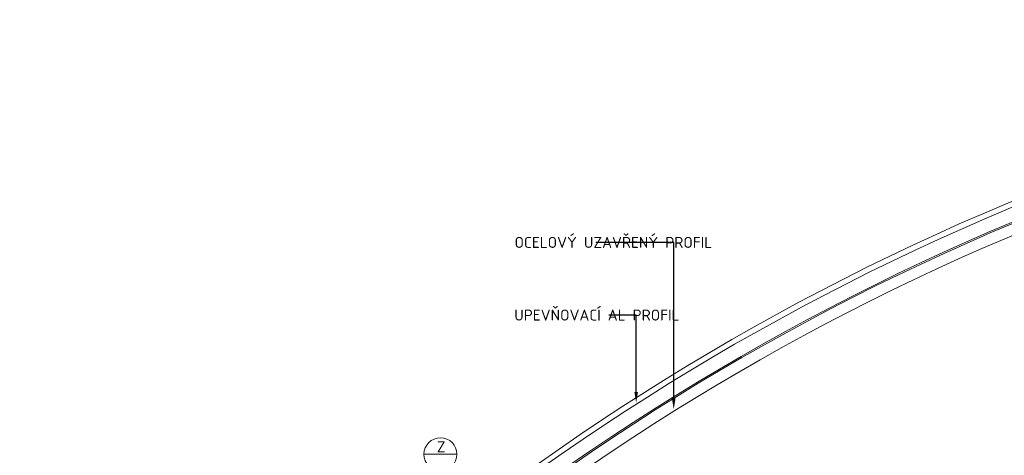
# Model space of a CAD drawing. Header units: millimetres. Extents: x -385852 to 238709, y -99680 to 201840.
# Tile 172 of 176: x 37914 to 39705, y -49700 to -48908. Entities that reach past the tile are written whole.
import ezdxf
from ezdxf import colors
from ezdxf.entities.mleader import LeaderData, LeaderLine
from ezdxf.math import Vec2, Vec3

# ---------------------------------------------------------------- set-up
doc = ezdxf.new("R2010")
doc.units = ezdxf.units.MM
for name, color, linetype in [('_____detaily', 1, 'Continuous'), ('_____detaily @ 10', 1, 'Continuous'), ('_____detaily @ 10 VP1', 1, 'Continuous'), ('_____detaily @ 10 VP2', 1, 'Continuous'), ('_____detaily @ 10 VP3', 1, 'Continuous'), ('_____detaily @ 10 VP4', 1, 'Continuous'), ('_____detaily @ 10 VP5', 1, 'Continuous'), ('_____detaily @ 10 VP6', 1, 'Continuous'), ('_____detaily @ 10 VPModel', 1, 'Continuous'), ('_____detaily @ 200', 1, 'Continuous')]:
    doc.layers.add(name, color=color, linetype=linetype)
doc.layers.add('A99_N_kce-rez-sil', color=6, linetype='Continuous', lineweight=20)
doc.styles.add('A99_kota', font='isocpeur.ttf', dxfattribs={"height": 2})
doc.styles.add('A99_popis', font='isocpeur.ttf')
doc.styles.get("Standard").update_dxf_attribs({"font": 'isocpeur.ttf', "height": 20})

# ---------------------------------------------------------------- blocks, each defined once
blk = doc.blocks.new('*U318')
at = {"layer": '_____detaily @ 10 VP1', "color": 5, "linetype": 'Continuous', "lineweight": 5, "insert": (38672.4, -49675.1), "char_height": 20, "width": 20.141, "attachment_point": 1, "style": 'A99_kota'}
blk.add_mtext('Z', dxfattribs=at)
at = {"layer": '_____detaily @ 10 VP2', "color": 5, "linetype": 'Continuous', "lineweight": 5, "insert": (38672.4, -49675.1), "char_height": 20, "width": 20.141, "attachment_point": 1, "style": 'A99_kota'}
blk.add_mtext('Z', dxfattribs=at)
at = {"layer": '_____detaily @ 10 VP3', "color": 5, "linetype": 'Continuous', "lineweight": 5, "insert": (38672.4, -49675.1), "char_height": 20, "width": 20.141, "attachment_point": 1, "style": 'A99_kota'}
blk.add_mtext('Z', dxfattribs=at)
at = {"layer": '_____detaily @ 10 VP4', "color": 5, "linetype": 'Continuous', "lineweight": 5, "insert": (38672.4, -49675.1), "char_height": 20, "width": 20.141, "attachment_point": 1, "style": 'A99_kota'}
blk.add_mtext('Z', dxfattribs=at)
at = {"layer": '_____detaily @ 10 VP5', "color": 5, "linetype": 'Continuous', "lineweight": 5, "insert": (38672.4, -49675.1), "char_height": 20, "width": 20.141, "attachment_point": 1, "style": 'A99_kota'}
blk.add_mtext('Z', dxfattribs=at)
at = {"layer": '_____detaily @ 10 VP6', "color": 5, "linetype": 'Continuous', "lineweight": 5, "insert": (38672.4, -49675.1), "char_height": 20, "width": 20.141, "attachment_point": 1, "style": 'A99_kota'}
blk.add_mtext('Z', dxfattribs=at)
at = {"layer": '_____detaily @ 10 VPModel', "color": 5, "linetype": 'Continuous', "lineweight": 5, "insert": (38672.4, -49675.1), "char_height": 20, "attachment_point": 1, "style": 'A99_kota'}
blk.add_mtext_dynamic_manual_height_columns('Z', width=20.141, gutter_width=100, heights=[0], dxfattribs=at)

msp = doc.modelspace()

# ---------------------------------------------------------------- linework, layer by layer
at = {"layer": '_____detaily', "color": 5, "lineweight": 5}
msp.add_lwpolyline([(38649, -49698.5), (38709, -49698.5)], dxfattribs=at)
msp.add_circle((38679, -49698.5), 30, dxfattribs=at)
at = {"layer": '_____detaily', "linetype": 'Continuous', "lineweight": 5}
for radius, start, end in [(4412.5, 93.36885819, 132.09209164), (4355, 93.41145408, 131.56923563)]:
    msp.add_arc((41413, -53312.5), radius, start, end, dxfattribs=at)
at = {"layer": 'A99_N_kce-rez-sil', "color": 1, "linetype": 'Continuous', "lineweight": 15}
for radius, start, end in [(4402.5, 93.37652356, 132.09209164), (4377.5, 93.39584054, 132.09397139), (4375, 93.39584054, 132.09397139)]:
    msp.add_arc((41413, -53312.5), radius, start, end, dxfattribs=at)

# ---------------------------------------------------------------- block references
at = {"layer": '_____detaily', "color": 4, "linetype": 'Continuous', "lineweight": 5}
msp.add_blockref('*U318', (0, 0), dxfattribs=at)

# ---------------------------------------------------------------- leaders
at = {"layer": '_____detaily @ 10', "lineweight": 5}
ml = msp.add_multileader_mtext('Standard', dxfattribs=at)
ml.set_content('\\A1;{\\C256;OCELOVÝ UZAVŘENÝ PROFIL}', color=1, style='A99_popis')
ml.set_leader_properties(color=256, linetype='ByLayer', lineweight=-1)
ml.build(insert=Vec2(0, 0))
ml.multileader.update_dxf_attribs({"dogleg_length": 5, "arrow_head_size": 20, "scale": 10})
ctx = ml.context
ctx.base_point, ctx.scale, ctx.char_height, ctx.arrow_head_size, ctx.landing_gap_size, ctx.plane_origin = Vec3(38793.73291, -49312.99025), 10, 20, 20, 20, Vec3(37238.48195, -51448.60233)
notes = []
notes.append((ctx, [(1, (1, 1, 0), (39103.34593, -49312.99025), (-1, 0), 141.61303, [(0, [(39103.34593, -49616.86133)], 0, [])])]))
ctx.mtext.insert, ctx.mtext.width, ctx.mtext.flow_direction = Vec3(38813.73291, -49302.99025), 194.1727474, 5
ml = msp.add_multileader_mtext('Standard', dxfattribs=at)
ml.set_content('\\A1;{\\C256;UPEVŇOVACÍ AL PROFIL}', color=1, style='A99_popis')
ml.set_leader_properties(color=256, linetype='ByLayer', lineweight=-1)
ml.build(insert=Vec2(0, 0))
ml.multileader.update_dxf_attribs({"dogleg_length": 5, "arrow_head_size": 20, "scale": 10})
ctx = ml.context
ctx.base_point, ctx.scale, ctx.char_height, ctx.arrow_head_size, ctx.landing_gap_size, ctx.plane_origin = Vec3(38793.3145, -49445.22528), 10, 20, 20, 20, Vec3(36995.3145, -51190.27793)
notes.append((ctx, [(1, (1, 1, 0), (39035.3145, -49445.22528), (-1, 0), 50, [(0, [(39035, -49605)], 0, [])])]))
ctx.mtext.insert, ctx.mtext.width, ctx.mtext.flow_direction = Vec3(38813.3145, -49435.2177), 194.1727474, 5
at = {"layer": '_____detaily @ 200', "linetype": 'Continuous'}
ml = msp.add_multileader_mtext('Standard', dxfattribs=at)
ml.set_content('TEPELNÁ IZOLACE', color=256)
ml.set_leader_properties()
ml.build(insert=Vec2(0, 0))
ml.multileader.update_dxf_attribs({"text_left_attachment_type": 2, "text_right_attachment_type": 2, "dogleg_length": 0.1, "arrow_head_size": 20, "scale": 200})
ctx = ml.context
ctx.base_point, ctx.scale, ctx.char_height, ctx.arrow_head_size, ctx.landing_gap_size, ctx.plane_origin = Vec3(16911, -49209.5), 200, 20, 20, 5, Vec3(17301.84932, -49343.55315)
ctx.left_attachment, ctx.right_attachment = 2, 2
notes.append((ctx, [(0, (1, 1, 0), (16891, -49209.5), (1, 0), 20, [(0, [(16840, -49420.18183)], 0, [])])]))
ctx.mtext.insert, ctx.mtext.width, ctx.mtext.defined_height, ctx.mtext.flow_direction = Vec3(16916, -49178.83333), 113.8660965, 66.66667, 5
at = {"layer": '_____detaily @ 200', "linetype": 'Continuous', "lineweight": 5}
ml = msp.add_multileader_mtext('Standard', dxfattribs=at)
ml.set_content('SPOJ PODTMELIT', color=256)
ml.set_leader_properties()
ml.build(insert=Vec2(0, 0))
ml.multileader.update_dxf_attribs({"text_left_attachment_type": 2, "text_right_attachment_type": 2, "dogleg_length": 0.1, "arrow_head_size": 20, "scale": 200})
ctx = ml.context
ctx.base_point, ctx.scale, ctx.char_height, ctx.arrow_head_size, ctx.landing_gap_size, ctx.plane_origin = Vec3(16529, -49607.16667), 200, 20, 20, 5, Vec3(16745.87321, -49758.78145)
ctx.left_attachment, ctx.right_attachment = 2, 2
notes.append((ctx, [(1, (1, 1, 0), (16687, -49607.16667), (-1, 0), 20, [(0, [(16718.04587, -49336.69073)], 0, [])])]))
ctx.mtext.insert, ctx.mtext.width, ctx.mtext.defined_height, ctx.mtext.flow_direction = Vec3(16534, -49580.5), 193.2686721, 66.66667, 5
for ctx, leaders in notes:
    for number, flags, end, landing, length, lines in leaders:
        leader = LeaderData()
        leader.index, (leader.has_last_leader_line, leader.has_dogleg_vector, leader.attachment_direction) = number, flags
        leader.last_leader_point, leader.dogleg_vector, leader.dogleg_length = Vec3(end), Vec3(landing), length
        for number, points, colour, breaks in lines:
            line = LeaderLine()
            line.index, line.vertices, line.color, line.breaks = number, Vec3.list(points), colors.encode_raw_color(colour), breaks
            leader.lines.append(line)
        ctx.leaders.append(leader)

doc.saveas('drawing.dxf')
